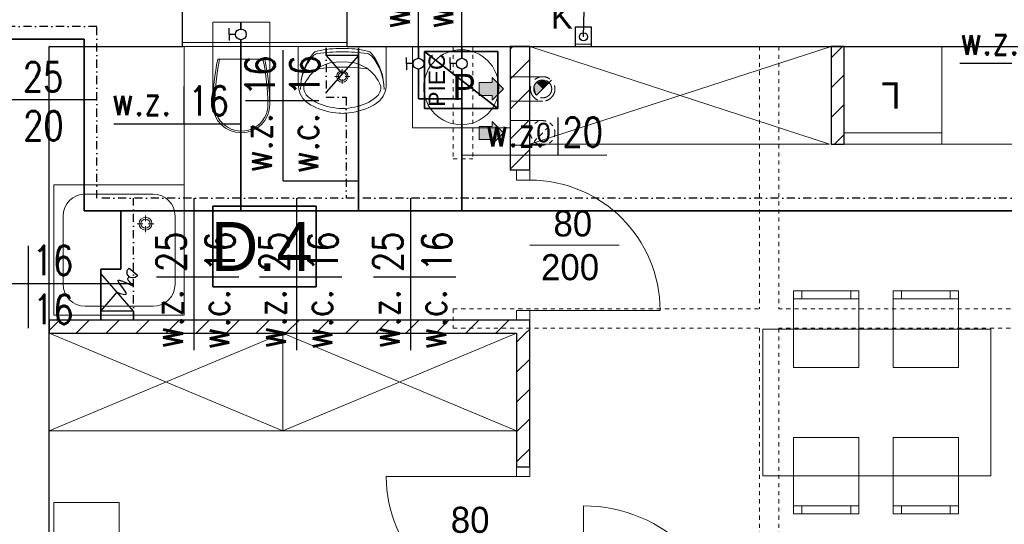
# Model space of a CAD drawing. Extents: x -220312 to -8310, y -91840 to 81907.
# Tile 42 of 128: x -172802 to -166760, y -6879 to -3780. Entities that reach past the tile are written whole.
import ezdxf

# ---------------------------------------------------------------- set-up
doc = ezdxf.new("R2010")
doc.units = 0
doc.header["$MEASUREMENT"] = 0
doc.set_wipeout_variables(frame=1)
for name, pattern in [('DASHDOT', [1, 0.5, -0.25, 0, -0.25]), ('Hidden Line', [50, 25, -25]), ('Krawędzie ukryte', [150, 100, -50])]:
    doc.linetypes.add(name, pattern=pattern)
for name, color, linetype in [('#armatura', 7, 'Continuous'), ('#kan_san-op', 34, 'Continuous'), ('BATERIA', 3, 'Continuous'), ('srednice', 3, 'Continuous')]:
    doc.layers.add(name, color=color, linetype=linetype)
for name, color, linetype, lineweight, true_color in [('Arch drzwi_Nr_Pióra__4', 7, 'Continuous', 9, 0x029e21), ('Arch obudowy GK_Nr_Pióra__9', 7, 'Continuous', 13, 0x3dad99), ('Arch okna_Nr_Pióra__4', 7, 'Continuous', 9, 0x029e21), ('arch wypelnienia_Nr_Pióra__89', 7, 'Continuous', 20, 0x71cebe), ('Arch wyposarzenie_Nr_Pióra__9', 7, 'Continuous', 13, 0x3dad99), ('Arch wyposazenie_Nr_Pióra__9', 7, 'Continuous', 13, 0x3dad99)]:
    doc.layers.add(name, color=color, linetype=linetype, lineweight=lineweight, true_color=true_color)
for name, color, linetype, lineweight in [('Arch IS_Nr_Pióra__52', 34, 'Continuous', 25), ('Arch kominy_Nr_Pióra__1', 7, 'Continuous', 25), ('Arch kominy_Nr_Pióra__10', 134, 'Continuous', 18), ('Arch kominy_Nr_Pióra__21', 7, 'Continuous', 9), ('Arch opisy_Nr_Pióra__21', 7, 'Continuous', 9), ('arch wypelnienia_Nr_Pióra__21', 7, 'Continuous', 9), ('Arch wyposazenie_Nr_Pióra__26', 5, 'Continuous', 35), ('Arch ściany nośne_Nr_Pióra__21', 7, 'Continuous', 9), ('Arch ściany nośne_Nr_Pióra__27', 7, 'Continuous', 30), ('Drzwi ArchiCAD_Nr_Pióra__27', 7, 'Continuous', 30), ('Drzwi ArchiCAD_Nr_Pióra__5', 7, 'Continuous', 13), ('INWENT OPISY_Nr_Pióra__52', 34, 'Continuous', 25), ('INWENT.ŚCIANY_Nr_Pióra__1', 7, 'Continuous', 25), ('INWENT.ŚCIANY_Nr_Pióra__101', 8, 'Continuous', 13), ('IS_Ciepła_woda', 1, 'DASHDOT', 30), ('PODKŁAD', 252, 'Continuous', 35), ('woda zimna', 5, 'Continuous', 35)]:
    doc.layers.add(name, color=color, linetype=linetype, lineweight=lineweight)
doc.styles.add('GENERATED_STYLE_4', font='txt')
doc.styles.add('GENERATED_STYLE_6', font='txt')
doc.styles.add('GENERATED_STYLE_8', font='arial.ttf')
doc.styles.add('ROMANS', font='romans.shx', dxfattribs={"width": 0.85, "height": 0.11})
pattern_1 = [(45, (0, 0), (-91.92388, 91.92388), [])]

# ---------------------------------------------------------------- blocks, each defined once
blk = doc.blocks.new('parter')
at = {"layer": 'Arch ściany nośne_Nr_Pióra__21', "linetype": 'Continuous'}
h = blk.add_hatch(dxfattribs=at)
h.set_pattern_fill('Common_Brick', color=252, style=0, pattern_type=2)
h.set_pattern_definition(pattern_1)
h.paths.add_polyline_path([(-169672.4, -3945.1), (-169792.4, -3945.1), (-169792.4, -4705.1), (-169752.4, -4705.1), (-169672.4, -4705.1)], flags=0)
h = blk.add_hatch(dxfattribs=at)
h.set_pattern_fill('Common_Brick', color=252, style=0, pattern_type=2)
h.set_pattern_definition(pattern_1)
h.paths.add_polyline_path([(-167742.4, -4545.1), (-167742.4, -3945.1), (-167822.4, -3945.1), (-167822.4, -4545.1)], flags=0)
h = blk.add_hatch(dxfattribs=at)
h.set_pattern_fill('Common_Brick', color=252, style=0, pattern_type=2)
h.set_pattern_definition(pattern_1)
h.paths.add_polyline_path([(-169792.4, -5625.1), (-172622.4, -5625.1), (-172622.4, -5705.1), (-169792.4, -5705.1)], flags=0)
h = blk.add_hatch(dxfattribs=at)
h.set_pattern_fill('Common_Brick', color=252, style=0, pattern_type=2)
h.set_pattern_definition(pattern_1)
h.paths.add_polyline_path([(-169792.4, -5705.1), (-169672.4, -5705.1), (-169672.4, -5625.1), (-169752.4, -5625.1), (-169792.4, -5625.1)], flags=0)
h = blk.add_hatch(dxfattribs=at)
h.set_pattern_fill('Common_Brick', color=252, style=0, pattern_type=2)
h.set_pattern_definition(pattern_1)
h.paths.add_polyline_path([(-169672.4, -5705.1), (-169752.4, -5705.1), (-169752.4, -6525.1), (-169672.4, -6525.1)], flags=0)
at = {"color": 252}
for p, q in [((-171617.4, -5419.8), (-171617.4, -4925.7)), ((-171617.4, -4925.7), (-170982.1, -4925.7)), ((-170982.1, -4925.7), (-170982.1, -5419.8)), ((-170982.1, -5419.8), (-171617.4, -5419.8))]:
    blk.add_line(p, q, dxfattribs=at)
at = {"layer": 'Arch IS_Nr_Pióra__52', "color": 252, "linetype": 'Continuous'}
blk.add_circle((-169342.4, -3885.1), 25, dxfattribs=at)
at = {"layer": 'Arch kominy_Nr_Pióra__1', "color": 252, "linetype": 'Continuous'}
for points in [[(-169902.4, -4245.1), (-169982.4, -4165.1), (-169902.4, -4165.1)], [(-169982.4, -4245.1), (-169982.4, -4165.1), (-169902.4, -4245.1)], [(-169902.4, -4275.1), (-169902.4, -4135.1), (-169832.4, -4205.1)], [(-169902.4, -4545.1), (-169902.4, -4405.1), (-169832.4, -4475.1)], [(-169902.4, -4515.1), (-169982.4, -4435.1), (-169902.4, -4435.1)], [(-169982.4, -4515.1), (-169982.4, -4435.1), (-169902.4, -4515.1)]]:
    blk.add_solid(points, dxfattribs=at)
at = {"layer": 'Arch kominy_Nr_Pióra__21', "color": 252, "linetype": 'Continuous'}
for p, q in [((-169982.4, -4165.1), (-169902.4, -4165.1)), ((-169982.4, -4165.1), (-169982.4, -4245.1)), ((-169902.4, -4135.1), (-169832.4, -4205.1)), ((-169902.4, -4165.1), (-169902.4, -4135.1)), ((-169592.4, -4130.1), (-169792.4, -4130.1)), ((-169792.4, -4130.1), (-169792.4, -4280.1)), ((-169832.4, -4205.1), (-169902.4, -4275.1)), ((-169982.4, -4245.1), (-169902.4, -4245.1)), ((-169902.4, -4245.1), (-169902.4, -4275.1)), ((-169592.4, -4280.1), (-169792.4, -4280.1)), ((-169902.4, -4405.1), (-169832.4, -4475.1)), ((-169902.4, -4435.1), (-169902.4, -4405.1)), ((-169592.4, -4400.1), (-169792.4, -4400.1)), ((-169792.4, -4400.1), (-169792.4, -4550.1)), ((-169982.4, -4435.1), (-169902.4, -4435.1)), ((-169982.4, -4435.1), (-169982.4, -4515.1)), ((-169982.4, -4515.1), (-169902.4, -4515.1)), ((-169832.4, -4475.1), (-169902.4, -4545.1)), ((-169902.4, -4515.1), (-169902.4, -4545.1)), ((-169592.4, -4550.1), (-169792.4, -4550.1))]:
    blk.add_line(p, q, dxfattribs=at)
at = {"layer": 'Arch kominy_Nr_Pióra__21', "color": 252, "linetype": 'Krawędzie ukryte'}
blk.add_line((-169539.3, -4152.1), (-169645.4, -4258.2), dxfattribs=at)
at = {"layer": 'Arch kominy_Nr_Pióra__21', "color": 252, "linetype": 'Hidden Line'}
blk.add_line((-169645.4, -4528.2), (-169539.3, -4422.1), dxfattribs=at)
at = {"layer": 'Arch kominy_Nr_Pióra__21', "color": 252, "linetype": 'Krawędzie ukryte'}
for radius in [75, 55]:
    blk.add_circle((-169592.4, -4205.1), radius, dxfattribs=at)
at = {"layer": 'Arch kominy_Nr_Pióra__21', "color": 252, "linetype": 'Hidden Line'}
blk.add_circle((-169592.4, -4475.1), 75, dxfattribs=at)
at = {"layer": 'Arch obudowy GK_Nr_Pióra__9', "color": 252, "linetype": 'Continuous'}
for p, q in [((-170792.4, -3920.1), (-171802.4, -3920.1)), ((-171802.4, -3945.1), (-170792.4, -3945.1)), ((-169292.4, -3930.1), (-169392.4, -3930.1)), ((-169292.4, -3945.1), (-169392.4, -3945.1))]:
    blk.add_line(p, q, dxfattribs=at)
at = {"layer": 'Arch okna_Nr_Pióra__4', "color": 252, "linetype": 'Continuous'}
blk.add_line((-169122.4, -5165.1), (-169672.4, -5165.1), dxfattribs=at)
at = {"layer": 'Arch opisy_Nr_Pióra__21', "color": 252, "linetype": 'Continuous'}
for p, q in [((-171617.4, -5419.8), (-171617.4, -4925.7)), ((-171617.4, -4925.7), (-170982.1, -4925.7)), ((-170982.1, -4925.7), (-170982.1, -5419.8)), ((-170982.1, -5419.8), (-171617.4, -5419.8))]:
    blk.add_line(p, q, dxfattribs=at)
at = {"layer": 'arch wypelnienia_Nr_Pióra__21', "color": 252, "linetype": 'Continuous'}
blk.add_line((-169631.3, -4244), (-169553.5, -4166.3), dxfattribs=at)
for start, end in [(45, 180), (180, 225)]:
    blk.add_arc((-169592.4, -4205.1), 55, start, end, dxfattribs=at)
at = {"layer": 'arch wypelnienia_Nr_Pióra__89', "color": 252, "linetype": 'Continuous'}
for points in [[(-169631.3, -4244), (-169643.2, -4195), (-169631.3, -4166.3)], [(-169592.4, -4205.1), (-169631.3, -4166.3), (-169592.4, -4150.1)], [(-169631.3, -4244), (-169631.3, -4166.3), (-169592.4, -4205.1)], [(-169592.4, -4205.1), (-169592.4, -4150.1), (-169553.5, -4166.3)], [(-169643.2, -4226.2), (-169647.4, -4205.1), (-169643.2, -4195)], [(-169643.2, -4226.2), (-169643.2, -4195), (-169631.3, -4244)]]:
    blk.add_solid(points, dxfattribs=at)
at = {"layer": 'Arch wyposarzenie_Nr_Pióra__9', "color": 252, "linetype": 'Continuous'}
for p, q in [((-171792.4, -5595.1), (-171792.4, -3945.1)), ((-170552.5, -3945.1), (-171092.5, -3945.1)), ((-171092.5, -3945.1), (-171092.5, -4173.6)), ((-170907.6, -3945.1), (-170737.4, -3945.1)), ((-170552.5, -3945.1), (-170552.5, -4173.6)), ((-170822.4, -4083), (-170822.4, -4111.8)), ((-170867.9, -4128.5), (-170839.1, -4128.5)), ((-170822.4, -4145.1), (-170822.4, -4174)), ((-170805.7, -4128.5), (-170776.9, -4128.5)), ((-172592.4, -4795.1), (-171792.4, -4795.1)), ((-172592.4, -5595.1), (-172592.4, -4795.1)), ((-171792.4, -5595.1), (-171792.4, -4795.1)), ((-172401.1, -4851.4), (-171983.6, -4851.4)), ((-172536.1, -5403.9), (-172536.1, -4986.4)), ((-172030.2, -5017.4), (-172030.2, -4981.8)), ((-171848.6, -5403.9), (-171848.6, -4986.4)), ((-172045.7, -5033), (-172081.3, -5033)), ((-172030.2, -5084.1), (-172030.2, -5048.5)), ((-171979, -5033), (-172014.6, -5033)), ((-172401.1, -5538.9), (-171983.6, -5538.9)), ((-172592.4, -5595.1), (-171792.4, -5595.1))]:
    blk.add_line(p, q, dxfattribs=at)
for centre, radius in [((-170092.4, -4195.1), 230), ((-170822.4, -4128.5), 35), ((-170822.4, -4128.5), 25), ((-172030.2, -5033), 39.4), ((-172030.2, -5033), 28.1)]:
    blk.add_circle(centre, radius, dxfattribs=at)
for centre, radius, start, end in [((-170967.1, -4016.7), 45, 102.77149, 140.74225), ((-170827.6, -4632), 675.9, 89.56719, 102.77149), ((-170816, -5131.2), 1153.8, 90.32245, 97.90792), ((-170816.7, -4632), 675.9, 77.30598, 90.51028), ((-170827.7, -5131.3), 1153.8, 82.16955, 89.75502), ((-170676.6, -4032.8), 45, 41.47551, 82.16955), ((-170678.1, -4016.5), 45, 39.33522, 77.30598), ((-170906, -4203.3), 339.6, 359.09275, 39.33522), ((-170738.9, -4203.1), 339.6, 140.74225, 180.98472), ((-170773.4, -4205), 305.1, 138.60196, 180.75418), ((-170968.6, -4033), 45, 97.90792, 138.60197), ((-170841.8, -4280.1), 240.6, 85.39402, 121.05606), ((-170803.2, -4280.1), 240.6, 58.94394, 94.60598), ((-170871.5, -4205), 305.1, 359.32329, 41.47551), ((-170835.4, -4276.2), 240.7, 122.84422, 158.44807), ((-170822.4, -5055.9), 984.9, 81.17345, 98.82043), ((-170809.6, -4276.2), 240.7, 21.55193, 57.15578), ((-170955.3, -4179.5), 137.4, 177.54482, 231.25458), ((-170978.5, -4193.3), 80.9, 176.06939, 229.19839), ((-170666.5, -4193.3), 80.9, 310.80161, 3.93061), ((-170689.7, -4179.5), 137.4, 308.74542, 2.45518), ((-170908.2, -4120.6), 212.8, 231.31519, 242.84286), ((-170845.9, -4027.8), 293, 230.71494, 260.00224), ((-170799.1, -4027.8), 293, 279.99776, 309.28506), ((-170736.7, -4120.6), 212.8, 297.15714, 308.68481), ((-170808.8, -3911.5), 444.2, 243.7403, 265.79476), ((-170822.5, -4008.5), 316.7, 256.43339, 283.56661), ((-170836.2, -3911.5), 444.2, 274.20524, 296.2597), ((-170822.5, -4085.2), 270, 265.98758, 274.01242), ((-172401.1, -4986.4), 135, 90, 180), ((-171983.6, -4986.4), 135, 0, 90), ((-172401.1, -5403.9), 135, 180, 270), ((-171983.6, -5403.9), 135, 270, 0)]:
    blk.add_arc(centre, radius, start, end, dxfattribs=at)
at = {"layer": 'Arch wyposazenie_Nr_Pióra__26', "color": 252, "linetype": 'Continuous'}
for p, q in [((-170317.4, -3975.1), (-169867.4, -4325.1)), ((-170317.4, -3975.1), (-169867.4, -3975.1)), ((-170317.4, -4325.1), (-170317.4, -3975.1)), ((-169867.4, -3975.1), (-169867.4, -4325.1)), ((-169867.4, -4325.1), (-170317.4, -4325.1))]:
    blk.add_line(p, q, dxfattribs=at)
at = {"layer": 'Arch wyposazenie_Nr_Pióra__9', "color": 252, "linetype": 'Continuous'}
for p, q in [((-171267.4, -3795.1), (-171617.4, -3795.1)), ((-171617.4, -3945.1), (-171617.4, -3795.1)), ((-171267.4, -3945.1), (-171267.4, -3795.1)), ((-171267.4, -3945.1), (-171617.4, -3945.1)), ((-171617.4, -4301.3), (-171617.4, -3945.1)), ((-171267.4, -4301.3), (-171267.4, -3945.1)), ((-170392.4, -3945.1), (-170392.4, -4445.1)), ((-169792.4, -3945.1), (-170392.4, -3945.1)), ((-169792.4, -4445.1), (-169792.4, -3945.1)), ((-167832.4, -4545.1), (-169672.4, -3945.1)), ((-169672.4, -4545.1), (-167822.4, -3945.1)), ((-167742.4, -3945.1), (-167742.4, -4545.1)), ((-167142.4, -3945.1), (-167742.4, -3945.1)), ((-167142.4, -4545.1), (-167142.4, -3945.1)), ((-171587.2, -4022.9), (-171297.6, -4022.9)), ((-170392.4, -4445.1), (-169792.4, -4445.1)), ((-167742.4, -4475.1), (-167142.4, -4475.1)), ((-169672.4, -4545.1), (-167832.4, -4545.1)), ((-167742.4, -4545.1), (-167142.4, -4545.1)), ((-167742.4, -4545.1), (-163842.4, -4545.1)), ((-168052.4, -5445.1), (-167652.4, -5445.1)), ((-168052.4, -5915.1), (-168052.4, -5445.1)), ((-167652.4, -5495.1), (-168052.4, -5495.1)), ((-168002.4, -5495.1), (-168002.4, -5445.1)), ((-167702.4, -5495.1), (-167702.4, -5445.1)), ((-167652.4, -5445.1), (-167652.4, -5915.1)), ((-167441.5, -5915.1), (-167441.5, -5445.1)), ((-167441.5, -5445.1), (-167041.5, -5445.1)), ((-167041.5, -5495.1), (-167441.5, -5495.1)), ((-167391.5, -5495.1), (-167391.5, -5445.1)), ((-167091.5, -5495.1), (-167091.5, -5445.1)), ((-167041.5, -5445.1), (-167041.5, -5915.1)), ((-168242.4, -5680.1), (-166841.5, -5680.1)), ((-168242.4, -6580.1), (-168242.4, -5680.1)), ((-166841.5, -5680.1), (-166841.5, -6580.1)), ((-171187.4, -6305.1), (-172622.4, -5705.1)), ((-172622.4, -6305.1), (-171187.4, -5705.1)), ((-171187.4, -5705.1), (-171187.4, -6305.1)), ((-171187.4, -6305.1), (-169752.4, -5705.1)), ((-169752.4, -6305.1), (-171187.4, -5705.1)), ((-171187.4, -5705.1), (-171187.4, -6305.1)), ((-167652.4, -5915.1), (-168052.4, -5915.1)), ((-167041.5, -5915.1), (-167441.5, -5915.1)), ((-171187.4, -6305.1), (-172622.4, -6305.1)), ((-171187.4, -6305.1), (-169752.4, -6305.1)), ((-167652.4, -6345.1), (-168052.4, -6345.1)), ((-168052.4, -6345.1), (-168052.4, -6815.1)), ((-167652.4, -6815.1), (-167652.4, -6345.1)), ((-167441.5, -6345.1), (-167441.5, -6815.1)), ((-167041.5, -6345.1), (-167441.5, -6345.1)), ((-167041.5, -6815.1), (-167041.5, -6345.1)), ((-166841.5, -6580.1), (-168242.4, -6580.1)), ((-172592.4, -6745.1), (-172592.4, -7148.9)), ((-172192.4, -6745.1), (-172592.4, -6745.1)), ((-172192.4, -7148.9), (-172192.4, -6745.1)), ((-167652.4, -6765.1), (-168052.4, -6765.1)), ((-168002.4, -6765.1), (-168002.4, -6815.1)), ((-167702.4, -6765.1), (-167702.4, -6815.1)), ((-167041.5, -6765.1), (-167441.5, -6765.1)), ((-167391.5, -6765.1), (-167391.5, -6815.1)), ((-167091.5, -6765.1), (-167091.5, -6815.1)), ((-168052.4, -6815.1), (-167652.4, -6815.1)), ((-167441.5, -6815.1), (-167041.5, -6815.1))]:
    blk.add_line(p, q, dxfattribs=at)
for centre, major_axis, start_param, end_param in [((-170116.2, -4321.3), (1501.3, 0), 2.940225, 3.128195), ((-170116.2, -4321.3), (1489.9, 0), 2.938667, 3.128195), ((-172768.6, -4321.3), (1489.9, 0), 0.013398, 0.202926), ((-172768.6, -4321.3), (1501.3, 0), 0.013398, 0.201367), ((-171442.4, -4301.3), (175, 0), 3.141593, 6.283185), ((-171442.4, -4301.3), (163.6, 0), 3.141593, 6.298351)]:
    blk.add_ellipse(centre, major_axis=major_axis, ratio=0.99359, start_param=start_param, end_param=end_param, dxfattribs=at)
at = {"layer": 'Arch ściany nośne_Nr_Pióra__27', "color": 252, "linetype": 'Continuous'}
for p, q in [((-169792.4, -3945.1), (-169792.4, -4705.1)), ((-169672.4, -3945.1), (-169792.4, -3945.1)), ((-169672.4, -4705.1), (-169672.4, -3945.1)), ((-167822.4, -3945.1), (-167822.4, -4545.1)), ((-167742.4, -3945.1), (-167822.4, -3945.1)), ((-167742.4, -4545.1), (-167742.4, -3945.1)), ((-167822.4, -4545.1), (-167742.4, -4545.1)), ((-169752.4, -4705.1), (-169792.4, -4705.1)), ((-169672.4, -4705.1), (-169752.4, -4705.1)), ((-172622.4, -5625.1), (-172622.4, -5705.1)), ((-169792.4, -5625.1), (-172622.4, -5625.1)), ((-169752.4, -5625.1), (-169792.4, -5625.1)), ((-169672.4, -5625.1), (-169752.4, -5625.1)), ((-169672.4, -5705.1), (-169672.4, -5625.1)), ((-172622.4, -5705.1), (-169792.4, -5705.1)), ((-169792.4, -5705.1), (-169752.4, -5705.1)), ((-169752.4, -5705.1), (-169752.4, -6525.1)), ((-169672.4, -6525.1), (-169672.4, -5705.1)), ((-169752.4, -6525.1), (-169672.4, -6525.1))]:
    blk.add_line(p, q, dxfattribs=at)
at = {"layer": 'Drzwi ArchiCAD_Nr_Pióra__27', "color": 252, "linetype": 'Continuous'}
for p, q in [((-169672.4, -4705.1), (-169752.4, -4705.1)), ((-169672.4, -5625.1), (-169752.4, -5625.1)), ((-169752.4, -6525.1), (-169672.4, -6525.1))]:
    blk.add_line(p, q, dxfattribs=at)
at = {"layer": 'Drzwi ArchiCAD_Nr_Pióra__5', "color": 252, "linetype": 'Continuous'}
for p, q in [((-169672.4, -4705.1), (-169752.4, -4705.1)), ((-169752.4, -4705.1), (-169752.4, -4765.1)), ((-169672.4, -4765.1), (-169672.4, -4705.1)), ((-169752.4, -4765.1), (-169672.4, -4765.1)), ((-169752.4, -5565.1), (-169752.4, -5625.1)), ((-169672.4, -5565.1), (-169752.4, -5565.1)), ((-169672.4, -5565.1), (-168872.4, -5565.1)), ((-169672.4, -5625.1), (-169672.4, -5565.1)), ((-169752.4, -5625.1), (-169672.4, -5625.1)), ((-169672.4, -6525.1), (-169752.4, -6525.1)), ((-169752.4, -6525.1), (-169752.4, -6585.1)), ((-169672.4, -6585.1), (-169672.4, -6525.1)), ((-169752.4, -6585.1), (-170552.4, -6585.1)), ((-169752.4, -6585.1), (-169672.4, -6585.1)), ((-169342.4, -7665.1), (-169342.4, -6765.1))]:
    blk.add_line(p, q, dxfattribs=at)
for centre, radius, start, end in [((-169672.4, -5565.1), 800, 0, 90), ((-169752.4, -6585.1), 800, 180, 270), ((-169342.4, -7665.1), 900, 0, 90)]:
    blk.add_arc(centre, radius, start, end, dxfattribs=at)
at = {"layer": 'INWENT.ŚCIANY_Nr_Pióra__1', "color": 252, "linetype": 'Continuous'}
for p, q in [((-171802.4, -3945.1), (-171802.4, -3525.1)), ((-170792.4, -3945.1), (-170792.4, -3525.1)), ((-169292.4, -3825.1), (-169392.4, -3825.1)), ((-169392.4, -3825.1), (-169392.4, -3945.1)), ((-169292.4, -3945.1), (-169292.4, -3825.1)), ((-172622.4, -3945.1), (-171802.4, -3945.1)), ((-172622.4, -9595.1), (-172622.4, -3945.1)), ((-170792.4, -3945.1), (-164872.4, -3945.1))]:
    blk.add_line(p, q, dxfattribs=at)
at = {"layer": 'INWENT.ŚCIANY_Nr_Pióra__101', "color": 252, "linetype": 'Hidden Line'}
for p, q in [((-170142.4, -3945.1), (-170142.4, -4635.1)), ((-170022.4, -3945.1), (-170022.4, -4635.1)), ((-169292.4, -3945.1), (-169392.4, -3945.1)), ((-168262.4, -3945.1), (-168262.4, -5555.1)), ((-168142.4, -3945.1), (-168142.4, -5555.1)), ((-170142.4, -4635.1), (-170022.4, -4635.1)), ((-170142.4, -5555.1), (-170142.4, -5675.1)), ((-170142.4, -5555.1), (-168262.4, -5555.1)), ((-166272.4, -5555.1), (-168142.4, -5555.1)), ((-170142.4, -5675.1), (-168262.4, -5675.1)), ((-168262.4, -5675.1), (-168262.4, -9595.1)), ((-168142.4, -5675.1), (-168142.4, -9595.1)), ((-166272.4, -5675.1), (-168142.4, -5675.1))]:
    blk.add_line(p, q, dxfattribs=at)
at = {"layer": 'Arch drzwi_Nr_Pióra__4', "color": 252, "linetype": 'Continuous', "style": 'GENERATED_STYLE_6'}
for s, p in [('80', (-169526.9, -5111)), ('200', (-169603.1, -5379.7)), ('80', (-170156.9, -6931))]:
    blk.add_text(s, height=160, dxfattribs=at).set_placement(p)
at = {"layer": 'Arch kominy_Nr_Pióra__10', "color": 252, "linetype": 'Continuous', "style": 'GENERATED_STYLE_6'}
blk.add_text('0', height=120, dxfattribs=at).set_placement((-169632.4, -4533.3))
at = {"layer": 'Arch opisy_Nr_Pióra__21', "color": 252, "linetype": 'Continuous', "style": 'GENERATED_STYLE_8'}
blk.add_text('PIEC', height=100, rotation=90, dxfattribs=at).set_placement((-170192.9, -4314.5))
at = {"layer": 'Arch opisy_Nr_Pióra__21', "color": 252, "linetype": 'Continuous', "style": 'GENERATED_STYLE_4'}
blk.add_text('D.4', height=300, dxfattribs=at).set_placement((-171628.3, -5322.7))
at = {"layer": 'Arch wyposazenie_Nr_Pióra__9', "color": 252, "linetype": 'Continuous', "style": 'GENERATED_STYLE_6'}
blk.add_text('P', height=160, dxfattribs=at).set_placement((-170145.7, -4273.4))
blk.add_text('L', height=160, rotation=180, dxfattribs=at).set_placement((-167396.7, -4165.5))
at = {"layer": 'INWENT OPISY_Nr_Pióra__52', "color": 252, "linetype": 'Continuous', "style": 'GENERATED_STYLE_6'}
blk.add_text('K', height=150, dxfattribs=at).set_placement((-169542.4, -3835))
blk = doc.blocks.new('WANBATERIA')
at = {"layer": 'BATERIA'}
for p, q in [((-7.33, 26.43), (-12.48, 22.2)), ((-10, 0), (10, 23.27)), ((10, 0), (0, 11.63))]:
    blk.add_line(p, q, dxfattribs=at)
blk.add_arc((-9.5, 23.82), 3.39, 208.55521, 50.14282, dxfattribs=at)
blk.add_spline([(0, 11.63), (-5.62, 10.58), (-0.67, 19.12), (-10.12, 15.53), (-6.75, 20.47), (-7.42, 21.14)], degree=3, dxfattribs=at)
blk = doc.blocks.new('A$C2C9D34AD')
at = {"layer": '#armatura', "color": 3}
for p, q in [((45.8, 200.2), (-0.9, 200)), ((46.7, 0.2), (45.8, 200.2)), ((46.7, 0.2), (0, 0))]:
    blk.add_line(p, q, dxfattribs=at)
at = {"layer": '#armatura', "lineweight": 30, "xscale": -10, "yscale": 10, "zscale": 10, "rotation": 270.2452055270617}
blk.add_blockref('WANBATERIA', (46.2, 100.2), dxfattribs=at)
blk = doc.blocks.new('A$C38944C4B')
at = {"rotation": 359.7547680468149}
blk.add_blockref('A$C2C9D34AD', (-0.8, -200), dxfattribs=at)
blk = doc.blocks.new('123')
at = {"layer": 'BATERIA'}
for p, q in [((3328807.82, 5990842.9), (3328807.82, 5990847.57)), ((3328827.82, 5990842.9), (3328827.82, 5990847.57)), ((3328827.82, 5990842.9), (3328807.82, 5990820.42)), ((3328807.82, 5990842.9), (3328817.82, 5990831.66)), ((3328827.82, 5990842.9), (3328807.82, 5990842.9))]:
    blk.add_line(p, q, dxfattribs=at)
blk = doc.blocks.new('zawór')
at = {"layer": '#armatura', "color": 6}
for p, q in [((35456.52, -2395.35), (35452.78, -2395.35)), ((35456.52, -2399.32), (35456.52, -2395.35)), ((35456.52, -2395.35), (35460.27, -2395.35))]:
    blk.add_line(p, q, dxfattribs=at)
blk.add_circle((35456.52, -2402.6), 3.28, dxfattribs=at)

msp = doc.modelspace()

# ---------------------------------------------------------------- linework, layer by layer
at = {"layer": '#kan_san-op', "color": 7}
msp.add_line((-169342.4, -3885.1), (-169338.8, -3719.3), dxfattribs=at)
at = {"layer": '#kan_san-op', "lineweight": 30}
msp.add_circle((-169342.4, -3885.1), 25, dxfattribs=at)
at = {"layer": 'IS_Ciepła_woda', "ltscale": 100}
for p, q in [((-172329.6, -3822.1), (-173198.1, -3822.1)), ((-172329.5, -4876.3), (-172329.6, -3822.1)), ((-170922.4, -3952.7), (-170922.4, -4256.5)), ((-170922.4, -4256.5), (-170799.5, -4256.5)), ((-170799.5, -4256.5), (-170799.5, -4876.3)), ((-165942.4, -4876.3), (-172329.5, -4876.3)), ((-172104.5, -5622.7), (-172104.5, -4876.3))]:
    msp.add_line(p, q, dxfattribs=at)
at = {"layer": 'srednice', "color": 7}
for p, q in [((-170355.3, -3945.1), (-170355.6, -3055.7)), ((-170089, -3945.1), (-170089.4, -3055.7)), ((-171186.3, -4770.2), (-171186.3, -3966.9)), ((-167032.8, -4047.6), (-166143.4, -4047.3)), ((-171795.3, -4189.4), (-171795.3, -4419.1)), ((-173263.2, -4271.2), (-172329.6, -4271.2)), ((-171416, -4276.6), (-170965.8, -4276.6)), ((-169499.8, -4381.1), (-169499.8, -4610.9)), ((-172223.8, -4419.4), (-171444.8, -4419.1)), ((-170089, -4611.2), (-169199.6, -4610.8)), ((-171186.3, -4770.2), (-170722.4, -4770.2)), ((-171732.2, -5809.9), (-171732.2, -4876.3)), ((-171100.6, -5809.9), (-171100.6, -4876.3)), ((-170402, -5809.9), (-170402, -4876.3)), ((-172750.2, -5169.2), (-172750.2, -5674.4)), ((-171962, -5358.3), (-171456.8, -5358.3)), ((-171330.3, -5358.3), (-170825.1, -5358.3)), ((-170631.8, -5358.3), (-170126.6, -5358.3)), ((-173189.7, -5399), (-172104.5, -5399))]:
    msp.add_line(p, q, dxfattribs=at)
at = {"layer": 'woda zimna', "color": 5}
for p, q in [((-171444.8, -3837.4), (-171444.8, -3795.1)), ((-172406.7, -3899.1), (-173275.1, -3899.2)), ((-172406.6, -4953.4), (-172406.7, -3899.1)), ((-171444.8, -3902.9), (-171444.8, -4953.4)), ((-170722.4, -3952.7), (-170722.4, -4953.4)), ((-170355.3, -4017.4), (-170355.3, -3945.1)), ((-170089, -4017.4), (-170089, -3945.1)), ((-170355.3, -4082.9), (-170355.3, -4265.6)), ((-170089, -4082.9), (-170089, -4953.4)), ((-170355.3, -4265.6), (-170089, -4265.6)), ((-165865.4, -4953.4), (-172406.6, -4953.4)), ((-172181.6, -4953.4), (-172181.6, -5311.2)), ((-172304.5, -5622.7), (-172304.5, -5311.2)), ((-172304.5, -5311.2), (-172181.6, -5311.2))]:
    msp.add_line(p, q, dxfattribs=at)

# ---------------------------------------------------------------- block references
at = {"layer": 'BATERIA', "xscale": 10, "yscale": 10, "zscale": 10, "rotation": 0.00840585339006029}
msp.add_blockref('123', (-33450211.1, -59917311.5), dxfattribs=at)
at = {"layer": 'IS_Ciepła_woda', "ltscale": 10, "rotation": 89.99999999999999}
msp.add_blockref('A$C38944C4B', (-172304.5, -5616.2), dxfattribs=at)
at = {"layer": 'PODKŁAD'}
msp.add_blockref('parter', (0, 0), dxfattribs=at)
at = {"layer": 'woda zimna', "color": 5, "linetype": 'Continuous', "xscale": 10, "yscale": 10, "zscale": 10}
for p, rotation in [((-195470.8, -358435.4), 89.99999506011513), ((-194381.3, -358615.4), 89.99999506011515), ((-194115, -358615.4), 89.99999506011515)]:
    msp.add_blockref('zawór', p, dxfattribs=dict(at, rotation=rotation))

# ---------------------------------------------------------------- texts
at = {"layer": 'srednice', "color": 3, "style": 'ROMANS', "width": 0.8}
for s, p in [('w.z.', (-170407.7, -3836.2)), ('w.z.', (-170141.4, -3836.2)), ('16', (-171237, -4247.5)), ('16', (-170962.6, -4245.5)), ('w.z.', (-171255.1, -4717.9)), ('w.c.', (-170969.9, -4723.7)), ('25', (-171782.9, -5329.2)), ('16', (-171482.2, -5327.2)), ('25', (-171151.2, -5329.2)), ('16', (-170850.5, -5327.2)), ('25', (-170452.7, -5329.2)), ('16', (-170152, -5327.2)), ('w.z.', (-171801.1, -5799.5)), ('w.c.', (-171515.8, -5805.3)), ('w.z.', (-171169.4, -5799.5)), ('w.c.', (-170884.2, -5805.3)), ('w.z.', (-170470.8, -5799.5)), ('w.c.', (-170185.6, -5805.3))]:
    msp.add_text(s, height=180, rotation=90, dxfattribs=at).set_placement(p)
for s, p in [('w.z.', (-167031.6, -3995.2)), ('25', (-172782.4, -4220.5)), ('16', (-171766.2, -4368.5)), ('w.z.', (-172236.6, -4367.1)), ('20', (-172780.5, -4521.2)), ('20', (-169470.6, -4560.2)), ('w.z.', (-169941, -4558.8)), ('16', (-172721.1, -5348.3)), ('16', (-172719.1, -5649))]:
    msp.add_text(s, height=180, dxfattribs=at).set_placement(p)

# ---------------------------------------------------------------- next in the draw order: wipeouts: each hides what was drawn before it
at = {"ltscale": 10}
msp.add_wipeout([(-200770.3, 11108.9), (-198285.2, 10498.9), (-198285.2, -17981.1), (-159380.3, -17981.1), (-158770.3, -18591.1), (-200770.3, -18591.1)], dxfattribs=at).dxf.layer = '#kan_san-op'

doc.saveas('drawing.dxf')
